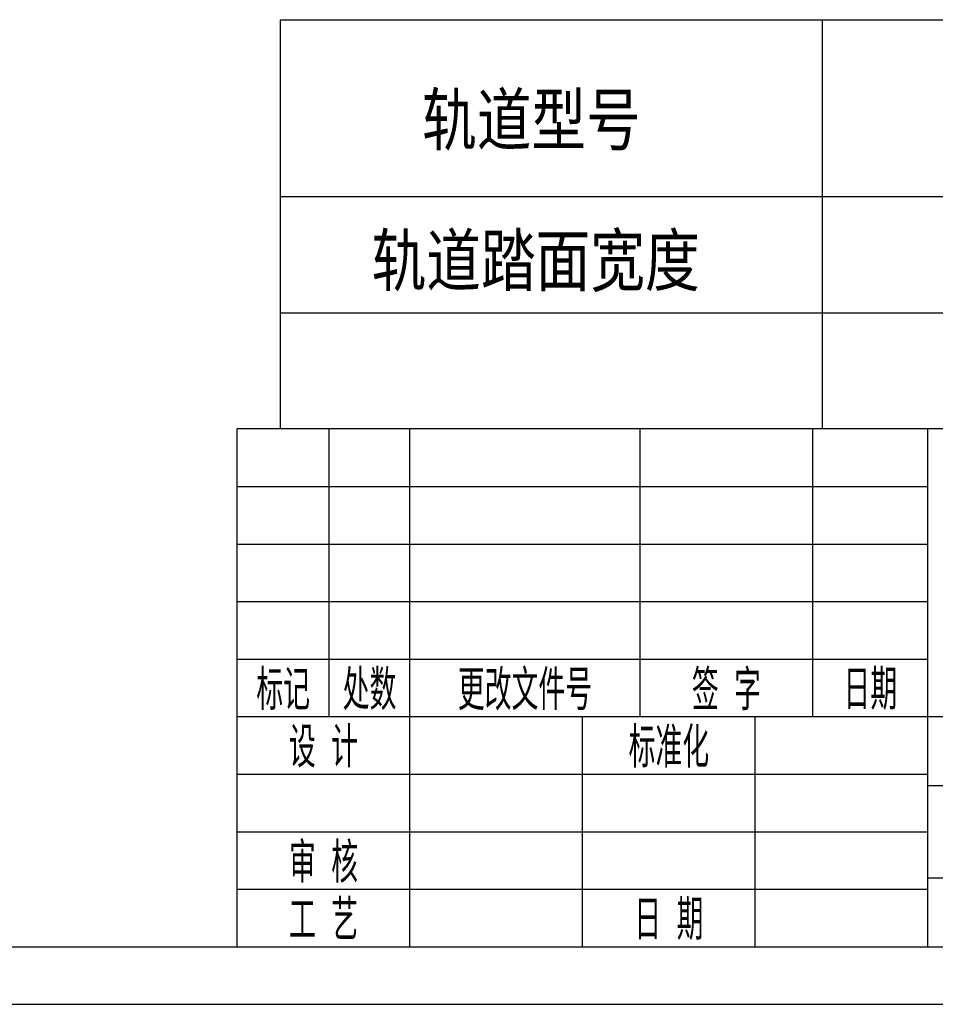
# Model space of a CAD drawing. Header units: millimetres. Extents: x -65 to 988, y -12 to 730.
# Tile 2 of 9: x 478 to 677, y -12 to 201. Entities that reach past the tile are written whole.
import ezdxf
from ezdxf.enums import TextEntityAlignment as Align

# ---------------------------------------------------------------- set-up
doc = ezdxf.new("R2010")
doc.units = ezdxf.units.MM
doc.header["$LTSCALE"] = 25
for name, color, linetype in [('1轮廓实线层', 7, 'Continuous'), ('2细线层', 4, 'Continuous'), ('6文字层', 3, 'Continuous'), ('图框层', 7, 'Continuous'), ('文字层', 3, 'Continuous')]:
    doc.layers.add(name, color=color, linetype=linetype)
doc.styles.add('PC_TEXTSTYLE', font='isocp.shx', dxfattribs={"width": 0.8, "bigfont": 'hzfs.shx'})

# ---------------------------------------------------------------- blocks, each defined once
blk = doc.blocks.new('PC_TITLE_BLOCK')
at = {"layer": '1轮廓实线层'}
for p, q in [((0, 45), (-180, 45)), ((-180, 0), (-180, 45)), ((-172, 20), (-172, 45)), ((-165, 20), (-165, 45)), ((-145, 20), (-145, 45)), ((-130, 20), (-130, 45)), ((-120, 0), (-120, 45)), ((-180, 20), (-60, 20)), ((-165, 0), (-165, 20)), ((-150, 0), (-150, 20)), ((-135, 0), (-135, 20)), ((-180, 0), (0, 0))]:
    blk.add_line(p, q, dxfattribs=at)
at = {"layer": '1轮廓实线层', "color": 7}
blk.add_line((-180, 25), (-120, 25), dxfattribs=at)
at = {"layer": '2细线层'}
for p, q in [((-180, 40), (-120, 40)), ((-180, 35), (-120, 35)), ((-180, 30), (-120, 30)), ((-180, 15), (-120, 15)), ((-120, 14), (-60, 14)), ((-180, 10), (-120, 10)), ((-120, 6), (-60, 6)), ((-180, 5), (-120, 5))]:
    blk.add_line(p, q, dxfattribs=at)
at = {"layer": '6文字层', "style": 'PC_TEXTSTYLE', "width": 0.667}
for s, p in [('标记', (-176, 22.5)), ('处数', (-168.5, 22.5)), (' 更改文件号 ', (-155, 22.5)), (' 签 字 ', (-137.5, 22.5)), (' 日期 ', (-125, 22.5)), (' 设 计 ', (-172.5, 17.505)), (' 标准化 ', (-142.5, 17.505)), (' 审 核 ', (-172.5, 7.5)), (' 工 艺 ', (-172.5, 2.5)), (' 日 期 ', (-142.5, 2.5))]:
    blk.add_text(s, height=3.5, dxfattribs=at).set_placement(p, align=Align.MIDDLE)
at = {"layer": '6文字层', "style": 'PC_TEXTSTYLE', "flags": 8}
for tag, height, width, p, p2 in [('产品名称或材料标记', 7, 0.600652, (-113.463, 28.635), (-66.422, 28.635)), ('图样名称', 5, 2.004495, (-54.785, 19.978), (-5.268, 19.978)), ('标准化', 3.5, 1.023147, (-133.835, 15.372), (-120.752, 15.372)), ('重量', 3.5, 1.408247, (-88.457, 7.542), (-76.549, 7.542)), ('比例', 3.5, 1.385287, (-73.354, 7.542), (-61.929, 7.542)), ('图样代号', 5, 2.006536, (-54.785, 5.63), (-5.516, 5.63)), ('审核', 3.5, 1.579393, (-163.989, 5.367), (-150.634, 5.367)), ('工艺', 3.5, 1.621807, (-164.21, 0.371), (-150.891, 0.371)), ('日期', 3.5, 1.560088, (-133.835, 0.371), (-120.752, 0.371)), ('共几页', 3.5, 0.557144, (-108.073, 0.625), (-101.045, 0.625))]:
    blk.add_attdef(tag, text='', height=height, dxfattribs=dict(at, width=width)).set_placement(p, p2, align=Align.FIT)
at = {"layer": '6文字层', "style": 'PC_TEXTSTYLE', "width": 9.905045, "flags": 8}
blk.add_attdef('设计', text='', height=3.5, rotation=358.46442, dxfattribs=at).set_placement((-164.229, 15.372), (-150.367, 15), align=Align.FIT)
at = {"layer": '6文字层', "color": 3, "style": 'PC_TEXTSTYLE', "width": 0.56476, "flags": 8}
blk.add_attdef('第几页', text='', height=3.5, dxfattribs=at).set_placement((-78.287, 0.753), (-71.163, 0.753), align=Align.FIT)
at = {"layer": '6文字层', "ltscale": 10, "style": 'PC_TEXTSTYLE', "flags": 1}
blk.add_attdef('图纸张数', (-58.679, -0.492), '', height=2.5, dxfattribs=at)

msp = doc.modelspace()

# ---------------------------------------------------------------- linework, layer by layer
for q in [(975, 201.4), (534.32, 112.5)]:
    msp.add_line((534.32, 201.4), q)
at = {"layer": '2细线层'}
msp.add_line((-62.5, -12.5), (987.5, -12.5), dxfattribs=at)
at = {"layer": '图框层'}
msp.add_line((0, 0), (975, 0), dxfattribs=at)
at = {"layer": '文字层'}
for p, q in [((652.02, 201.4), (652.02, 112.5)), ((534.32, 163), (975, 163)), ((534.32, 137.75), (975, 137.75))]:
    msp.add_line(p, q, dxfattribs=at)

# ---------------------------------------------------------------- block references
at = {"layer": '图框层', "xscale": 2.5, "yscale": 2.5, "zscale": 2.5}
msp.add_blockref('PC_TITLE_BLOCK', (975, 0), dxfattribs=at)

# ---------------------------------------------------------------- texts
at = {"layer": '文字层', "style": 'PC_TEXTSTYLE', "width": 0.95}
for s, p in [('轨道型号', (588.9, 172.99)), ('轨道踏面宽度', (589.82, 142.42))]:
    msp.add_text(s, height=12.5, dxfattribs=at).set_placement(p, align=Align.CENTER)

doc.saveas('drawing.dxf')
